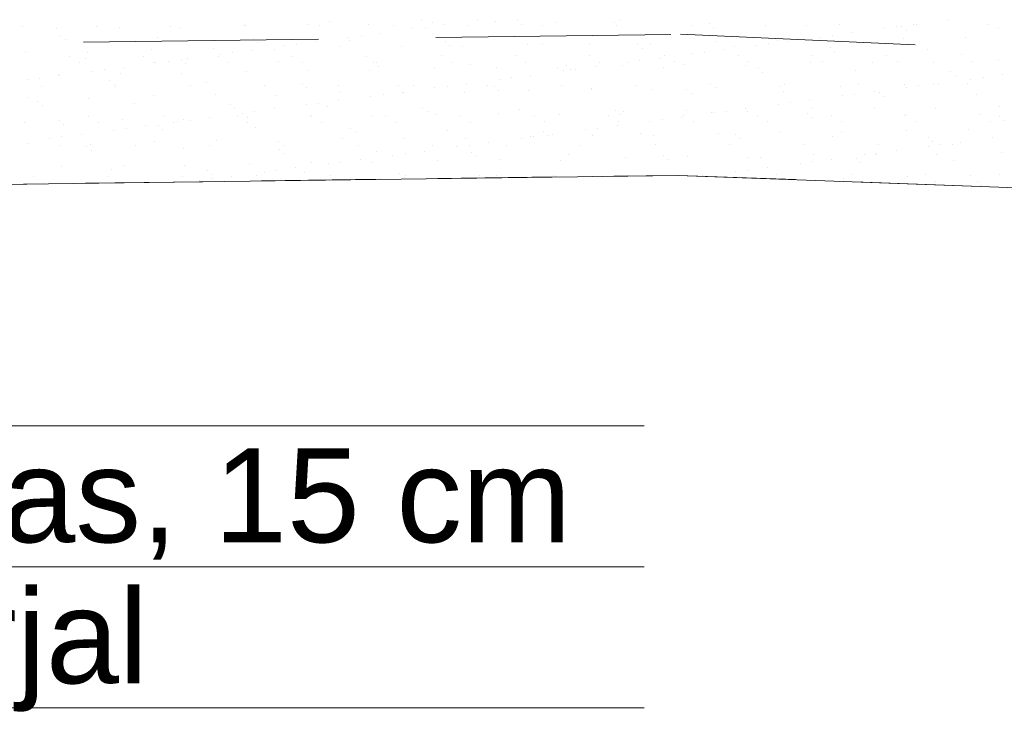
# Model space of a CAD drawing. Header units: metres. Extents: x 561538 to 562530, y 6580867 to 6581188.
# Tile 32 of 78: x 562507.83 to 562509.93, y 6580869.03 to 6580870.51. Entities that reach past the tile are written whole.
import ezdxf

# ---------------------------------------------------------------- set-up
doc = ezdxf.new("R2010")
doc.units = ezdxf.units.M
doc.linetypes.add('DASHED', pattern=[0.75, 0.5, -0.25])
doc.layers.add('KLM_lõige', color=7, linetype='Continuous', lineweight=9)
doc.layers.add('KLM_nähtavus', color=5, linetype='Continuous', lineweight=9)
doc.styles.add('SWISL_Kprojekt', font='swissl.ttf')

msp = doc.modelspace()

# ---------------------------------------------------------------- linework, layer by layer
at = {"layer": 'KLM_lõige'}
for p, q in [((562508.49, 6580870.505), (562508.49, 6580870.505)), ((562508.6869, 6580870.5091), (562508.6869, 6580870.5091)), ((562508.7103, 6580870.5033), (562508.7103, 6580870.5033)), ((562508.8049, 6580870.5077), (562508.8049, 6580870.5077)), ((562508.8433, 6580870.505), (562508.8433, 6580870.505)), ((562508.8902, 6580870.5073), (562508.8902, 6580870.5073)), ((562508.9732, 6580870.5044), (562508.9732, 6580870.5044)), ((562509.0965, 6580870.5028), (562509.0965, 6580870.5028)), ((562509.1104, 6580870.5093), (562509.1104, 6580870.5093)), ((562509.2998, 6580870.5011), (562509.2998, 6580870.5011)), ((562509.8089, 6580870.5084), (562509.8089, 6580870.5084)), ((562507.8364, 6580870.495), (562507.8364, 6580870.495)), ((562507.91, 6580870.4912), (562507.91, 6580870.4912)), ((562507.9946, 6580870.4953), (562507.9946, 6580870.4953)), ((562508.043, 6580870.4929), (562508.043, 6580870.4929)), ((562508.1528, 6580870.4956), (562508.1528, 6580870.4956)), ((562508.173, 6580870.4923), (562508.173, 6580870.4923)), ((562508.3102, 6580870.4973), (562508.3102, 6580870.4973)), ((562508.311, 6580870.4959), (562508.311, 6580870.4959)), ((562508.4431, 6580870.499), (562508.4431, 6580870.499)), ((562508.4692, 6580870.4962), (562508.4692, 6580870.4962)), ((562508.5731, 6580870.4983), (562508.5731, 6580870.4983)), ((562508.5991, 6580870.4806), (562508.5991, 6580870.4806)), ((562508.6274, 6580870.4964), (562508.6274, 6580870.4964)), ((562508.6681, 6580870.4897), (562508.6681, 6580870.4897)), ((562508.6946, 6580870.4932), (562508.6946, 6580870.4932)), ((562508.7359, 6580870.4986), (562508.7359, 6580870.4986)), ((562508.7856, 6580870.4967), (562508.7856, 6580870.4967)), ((562508.8996, 6580870.4987), (562508.8996, 6580870.4987)), ((562508.9438, 6580870.497), (562508.9438, 6580870.497)), ((562509.102, 6580870.4973), (562509.102, 6580870.4973)), ((562509.2602, 6580870.4976), (562509.2602, 6580870.4976)), ((562509.3091, 6580870.4925), (562509.3091, 6580870.4925)), ((562509.4184, 6580870.4979), (562509.4184, 6580870.4979)), ((562509.506, 6580870.4966), (562509.506, 6580870.4966)), ((562509.5766, 6580870.4982), (562509.5766, 6580870.4982)), ((562509.6032, 6580870.4813), (562509.6032, 6580870.4813)), ((562509.6722, 6580870.4904), (562509.6722, 6580870.4904)), ((562509.6986, 6580870.4939), (562509.6986, 6580870.4939)), ((562509.7093, 6580870.4948), (562509.7093, 6580870.4948)), ((562509.7187, 6580870.4863), (562509.7187, 6580870.4863)), ((562509.7348, 6580870.4985), (562509.7348, 6580870.4985)), ((562509.7399, 6580870.4993), (562509.7399, 6580870.4993)), ((562509.893, 6580870.4987), (562509.893, 6580870.4987)), ((562509.9156, 6580870.4904), (562509.9156, 6580870.4904)), ((562507.9184, 6580870.4752), (562507.9184, 6580870.4752)), ((562507.9278, 6580870.4666), (562507.9278, 6580870.4666)), ((562508.1247, 6580870.4707), (562508.1247, 6580870.4707)), ((562508.328, 6580870.469), (562508.328, 6580870.469)), ((562508.3373, 6580870.4604), (562508.3373, 6580870.4604)), ((562508.4624, 6580870.4626), (562508.4624, 6580870.4626)), ((562508.5314, 6580870.4717), (562508.5314, 6580870.4717)), ((562508.5342, 6580870.4645), (562508.5342, 6580870.4645)), ((562508.5578, 6580870.4752), (562508.5578, 6580870.4752)), ((562508.7375, 6580870.4627), (562508.7375, 6580870.4627)), ((562508.9438, 6580870.4582), (562508.9438, 6580870.4582)), ((562509.0449, 6580870.459), (562509.0449, 6580870.459)), ((562509.1749, 6580870.4584), (562509.1749, 6580870.4584)), ((562509.3121, 6580870.4634), (562509.3121, 6580870.4634)), ((562509.4251, 6580870.4579), (562509.4251, 6580870.4579)), ((562509.4451, 6580870.4651), (562509.4451, 6580870.4651)), ((562509.4664, 6580870.4633), (562509.4664, 6580870.4633)), ((562509.5354, 6580870.4724), (562509.5354, 6580870.4724)), ((562509.5619, 6580870.4759), (562509.5619, 6580870.4759)), ((562509.575, 6580870.4644), (562509.575, 6580870.4644)), ((562509.7122, 6580870.4694), (562509.7122, 6580870.4694)), ((562509.8452, 6580870.4711), (562509.8452, 6580870.4711)), ((562507.8445, 6580870.441), (562507.8445, 6580870.441)), ((562507.9745, 6580870.4404), (562507.9745, 6580870.4404)), ((562508.1117, 6580870.4453), (562508.1117, 6580870.4453)), ((562508.2447, 6580870.447), (562508.2447, 6580870.447)), ((562508.2844, 6580870.4392), (562508.2844, 6580870.4392)), ((562508.3257, 6580870.4446), (562508.3257, 6580870.4446)), ((562508.3746, 6580870.4464), (562508.3746, 6580870.4464)), ((562508.3947, 6580870.4537), (562508.3947, 6580870.4537)), ((562508.4211, 6580870.4572), (562508.4211, 6580870.4572)), ((562508.5118, 6580870.4513), (562508.5118, 6580870.4513)), ((562508.6448, 6580870.453), (562508.6448, 6580870.453)), ((562508.7469, 6580870.4542), (562508.7469, 6580870.4542)), ((562508.7747, 6580870.4524), (562508.7747, 6580870.4524)), ((562508.912, 6580870.4573), (562508.912, 6580870.4573)), ((562509.1471, 6580870.4565), (562509.1471, 6580870.4565)), ((562509.1564, 6580870.4479), (562509.1564, 6580870.4479)), ((562509.2884, 6580870.4399), (562509.2884, 6580870.4399)), ((562509.3297, 6580870.4453), (562509.3297, 6580870.4453)), ((562509.3533, 6580870.452), (562509.3533, 6580870.452)), ((562509.3987, 6580870.4544), (562509.3987, 6580870.4544)), ((562509.5566, 6580870.4503), (562509.5566, 6580870.4503)), ((562509.566, 6580870.4417), (562509.566, 6580870.4417)), ((562509.7629, 6580870.4458), (562509.7629, 6580870.4458)), ((562507.9371, 6580870.4309), (562507.9371, 6580870.4309)), ((562507.9585, 6580870.4172), (562507.9585, 6580870.4172)), ((562507.972, 6580870.4261), (562507.972, 6580870.4261)), ((562508.0953, 6580870.4311), (562508.0953, 6580870.4311)), ((562508.1167, 6580870.4175), (562508.1167, 6580870.4175)), ((562508.1212, 6580870.4177), (562508.1212, 6580870.4177)), ((562508.1476, 6580870.4212), (562508.1476, 6580870.4212)), ((562508.1753, 6580870.4244), (562508.1753, 6580870.4244)), ((562508.1846, 6580870.4158), (562508.1846, 6580870.4158)), ((562508.1889, 6580870.4266), (562508.1889, 6580870.4266)), ((562508.2535, 6580870.4314), (562508.2535, 6580870.4314)), ((562508.2579, 6580870.4357), (562508.2579, 6580870.4357)), ((562508.2749, 6580870.4178), (562508.2749, 6580870.4178)), ((562508.3815, 6580870.4199), (562508.3815, 6580870.4199)), ((562508.4117, 6580870.4317), (562508.4117, 6580870.4317)), ((562508.4331, 6580870.4181), (562508.4331, 6580870.4181)), ((562508.5699, 6580870.432), (562508.5699, 6580870.432)), ((562508.5848, 6580870.4181), (562508.5848, 6580870.4181)), ((562508.5913, 6580870.4184), (562508.5913, 6580870.4184)), ((562508.7281, 6580870.4323), (562508.7281, 6580870.4323)), ((562508.7495, 6580870.4186), (562508.7495, 6580870.4186)), ((562508.8863, 6580870.4326), (562508.8863, 6580870.4326)), ((562508.9077, 6580870.4189), (562508.9077, 6580870.4189)), ((562509.0445, 6580870.4329), (562509.0445, 6580870.4329)), ((562509.0659, 6580870.4192), (562509.0659, 6580870.4192)), ((562509.1252, 6580870.4184), (562509.1252, 6580870.4184)), ((562509.1516, 6580870.4219), (562509.1516, 6580870.4219)), ((562509.1929, 6580870.4273), (562509.1929, 6580870.4273)), ((562509.2027, 6580870.4332), (562509.2027, 6580870.4332)), ((562509.2241, 6580870.4195), (562509.2241, 6580870.4195)), ((562509.2619, 6580870.4364), (562509.2619, 6580870.4364)), ((562509.3609, 6580870.4334), (562509.3609, 6580870.4334)), ((562509.3823, 6580870.4198), (562509.3823, 6580870.4198)), ((562509.5137, 6580870.4174), (562509.5137, 6580870.4174)), ((562509.5191, 6580870.4337), (562509.5191, 6580870.4337)), ((562509.5405, 6580870.4201), (562509.5405, 6580870.4201)), ((562509.6467, 6580870.4191), (562509.6467, 6580870.4191)), ((562509.6773, 6580870.434), (562509.6773, 6580870.434)), ((562509.6987, 6580870.4204), (562509.6987, 6580870.4204)), ((562509.7767, 6580870.4185), (562509.7767, 6580870.4185)), ((562509.8355, 6580870.4343), (562509.8355, 6580870.4343)), ((562509.8569, 6580870.4207), (562509.8569, 6580870.4207)), ((562509.9139, 6580870.4234), (562509.9139, 6580870.4234)), ((562507.9844, 6580870.3997), (562507.9844, 6580870.3997)), ((562508.0109, 6580870.4032), (562508.0109, 6580870.4032)), ((562508.0462, 6580870.3951), (562508.0462, 6580870.3951)), ((562508.0522, 6580870.4086), (562508.0522, 6580870.4086)), ((562508.3134, 6580870.3994), (562508.3134, 6580870.3994)), ((562508.4463, 6580870.4011), (562508.4463, 6580870.4011)), ((562508.5763, 6580870.4005), (562508.5763, 6580870.4005)), ((562508.5942, 6580870.4096), (562508.5942, 6580870.4096)), ((562508.7135, 6580870.4054), (562508.7135, 6580870.4054)), ((562508.7911, 6580870.4137), (562508.7911, 6580870.4137)), ((562508.8465, 6580870.4071), (562508.8465, 6580870.4071)), ((562508.9764, 6580870.4065), (562508.9764, 6580870.4065)), ((562508.9885, 6580870.4004), (562508.9885, 6580870.4004)), ((562508.9943, 6580870.4119), (562508.9943, 6580870.4119)), ((562509.0037, 6580870.4033), (562509.0037, 6580870.4033)), ((562509.0149, 6580870.4039), (562509.0149, 6580870.4039)), ((562509.0562, 6580870.4093), (562509.0562, 6580870.4093)), ((562509.1136, 6580870.4114), (562509.1136, 6580870.4114)), ((562509.2006, 6580870.4074), (562509.2006, 6580870.4074)), ((562509.2466, 6580870.4131), (562509.2466, 6580870.4131)), ((562509.3765, 6580870.4125), (562509.3765, 6580870.4125)), ((562509.4039, 6580870.4057), (562509.4039, 6580870.4057)), ((562509.4132, 6580870.3971), (562509.4132, 6580870.3971)), ((562509.6102, 6580870.4012), (562509.6102, 6580870.4012)), ((562509.8134, 6580870.3994), (562509.8134, 6580870.3994)), ((562507.8477, 6580870.3817), (562507.8477, 6580870.3817)), ((562507.8741, 6580870.3852), (562507.8741, 6580870.3852)), ((562507.9132, 6580870.3934), (562507.9132, 6580870.3934)), ((562507.9154, 6580870.3906), (562507.9154, 6580870.3906)), ((562508.0225, 6580870.3798), (562508.0225, 6580870.3798)), ((562508.1762, 6580870.3944), (562508.1762, 6580870.3944)), ((562508.2288, 6580870.3753), (562508.2288, 6580870.3753)), ((562508.8517, 6580870.3824), (562508.8517, 6580870.3824)), ((562508.8782, 6580870.3858), (562508.8782, 6580870.3858)), ((562508.9195, 6580870.3913), (562508.9195, 6580870.3913)), ((562509.7867, 6580870.3739), (562509.7867, 6580870.3739)), ((562509.8228, 6580870.3909), (562509.8228, 6580870.3909)), ((562509.8557, 6580870.383), (562509.8557, 6580870.383)), ((562509.8822, 6580870.3865), (562509.8822, 6580870.3865)), ((562509.9235, 6580870.3919), (562509.9235, 6580870.3919)), ((562507.8774, 6580870.3678), (562507.8774, 6580870.3678)), ((562508.0319, 6580870.3712), (562508.0319, 6580870.3712)), ((562508.0356, 6580870.3681), (562508.0356, 6580870.3681)), ((562508.1938, 6580870.3684), (562508.1938, 6580870.3684)), ((562508.352, 6580870.3687), (562508.352, 6580870.3687)), ((562508.4321, 6580870.3736), (562508.4321, 6580870.3736)), ((562508.4415, 6580870.365), (562508.4415, 6580870.365)), ((562508.5102, 6580870.3689), (562508.5102, 6580870.3689)), ((562508.515, 6580870.3534), (562508.515, 6580870.3534)), ((562508.6384, 6580870.3691), (562508.6384, 6580870.3691)), ((562508.646, 6580870.3553), (562508.646, 6580870.3553)), ((562508.648, 6580870.3551), (562508.648, 6580870.3551)), ((562508.6684, 6580870.3692), (562508.6684, 6580870.3692)), ((562508.715, 6580870.3644), (562508.715, 6580870.3644)), ((562508.7414, 6580870.3678), (562508.7414, 6580870.3678)), ((562508.7779, 6580870.3545), (562508.7779, 6580870.3545)), ((562508.7827, 6580870.3733), (562508.7827, 6580870.3733)), ((562508.8266, 6580870.3695), (562508.8266, 6580870.3695)), ((562508.8416, 6580870.3673), (562508.8416, 6580870.3673)), ((562508.851, 6580870.3587), (562508.851, 6580870.3587)), ((562508.9152, 6580870.3595), (562508.9152, 6580870.3595)), ((562508.9848, 6580870.3698), (562508.9848, 6580870.3698)), ((562509.0479, 6580870.3628), (562509.0479, 6580870.3628)), ((562509.0481, 6580870.3612), (562509.0481, 6580870.3612)), ((562509.143, 6580870.3701), (562509.143, 6580870.3701)), ((562509.1781, 6580870.3605), (562509.1781, 6580870.3605)), ((562509.2512, 6580870.3611), (562509.2512, 6580870.3611)), ((562509.3012, 6580870.3704), (562509.3012, 6580870.3704)), ((562509.3153, 6580870.3655), (562509.3153, 6580870.3655)), ((562509.4483, 6580870.3672), (562509.4483, 6580870.3672)), ((562509.4574, 6580870.3566), (562509.4574, 6580870.3566)), ((562509.4594, 6580870.3707), (562509.4594, 6580870.3707)), ((562509.5782, 6580870.3666), (562509.5782, 6580870.3666)), ((562509.6176, 6580870.371), (562509.6176, 6580870.371)), ((562509.65, 6580870.3559), (562509.65, 6580870.3559)), ((562509.6607, 6580870.3548), (562509.6607, 6580870.3548)), ((562509.7154, 6580870.3715), (562509.7154, 6580870.3715)), ((562509.719, 6580870.365), (562509.719, 6580870.365)), ((562509.7454, 6580870.3685), (562509.7454, 6580870.3685)), ((562509.7758, 6580870.3712), (562509.7758, 6580870.3712)), ((562509.8484, 6580870.3732), (562509.8484, 6580870.3732)), ((562507.8477, 6580870.3431), (562507.8477, 6580870.3431)), ((562507.8698, 6580870.3352), (562507.8698, 6580870.3352)), ((562507.9777, 6580870.3425), (562507.9777, 6580870.3425)), ((562508.1149, 6580870.3474), (562508.1149, 6580870.3474)), ((562508.2479, 6580870.3491), (562508.2479, 6580870.3491)), ((562508.3778, 6580870.3485), (562508.3778, 6580870.3485)), ((562508.4679, 6580870.3318), (562508.4679, 6580870.3318)), ((562508.5092, 6580870.3373), (562508.5092, 6580870.3373)), ((562508.5782, 6580870.3464), (562508.5782, 6580870.3464)), ((562508.6047, 6580870.3498), (562508.6047, 6580870.3498)), ((562509.2605, 6580870.3525), (562509.2605, 6580870.3525)), ((562509.472, 6580870.3325), (562509.472, 6580870.3325)), ((562509.5133, 6580870.3379), (562509.5133, 6580870.3379)), ((562509.5823, 6580870.347), (562509.5823, 6580870.347)), ((562509.6087, 6580870.3505), (562509.6087, 6580870.3505)), ((562509.6701, 6580870.3463), (562509.6701, 6580870.3463)), ((562509.867, 6580870.3504), (562509.867, 6580870.3504)), ((562507.8792, 6580870.3266), (562507.8792, 6580870.3266)), ((562508.0761, 6580870.3307), (562508.0761, 6580870.3307)), ((562508.2794, 6580870.329), (562508.2794, 6580870.329)), ((562508.2887, 6580870.3204), (562508.2887, 6580870.3204)), ((562508.3312, 6580870.3138), (562508.3312, 6580870.3138)), ((562508.3725, 6580870.3193), (562508.3725, 6580870.3193)), ((562508.4415, 6580870.3284), (562508.4415, 6580870.3284)), ((562508.4856, 6580870.3245), (562508.4856, 6580870.3245)), ((562508.6889, 6580870.3227), (562508.6889, 6580870.3227)), ((562508.6983, 6580870.3142), (562508.6983, 6580870.3142)), ((562508.8952, 6580870.3182), (562508.8952, 6580870.3182)), ((562509.0985, 6580870.3165), (562509.0985, 6580870.3165)), ((562509.1168, 6580870.3135), (562509.1168, 6580870.3135)), ((562509.2498, 6580870.3152), (562509.2498, 6580870.3152)), ((562509.3047, 6580870.312), (562509.3047, 6580870.312)), ((562509.3088, 6580870.311), (562509.3088, 6580870.311)), ((562509.3352, 6580870.3145), (562509.3352, 6580870.3145)), ((562509.3765, 6580870.3199), (562509.3765, 6580870.3199)), ((562509.3797, 6580870.3146), (562509.3797, 6580870.3146)), ((562509.4455, 6580870.329), (562509.4455, 6580870.329)), ((562509.517, 6580870.3195), (562509.517, 6580870.3195)), ((562509.6499, 6580870.3212), (562509.6499, 6580870.3212)), ((562509.7799, 6580870.3206), (562509.7799, 6580870.3206)), ((562509.9171, 6580870.3256), (562509.9171, 6580870.3256)), ((562507.9164, 6580870.2955), (562507.9164, 6580870.2955)), ((562507.9781, 6580870.3037), (562507.9781, 6580870.3037)), ((562507.9995, 6580870.29), (562507.9995, 6580870.29)), ((562508.0494, 6580870.2972), (562508.0494, 6580870.2972)), ((562508.1363, 6580870.3039), (562508.1363, 6580870.3039)), ((562508.1577, 6580870.2903), (562508.1577, 6580870.2903)), ((562508.168, 6580870.2924), (562508.168, 6580870.2924)), ((562508.1794, 6580870.2966), (562508.1794, 6580870.2966)), ((562508.1944, 6580870.2958), (562508.1944, 6580870.2958)), ((562508.2357, 6580870.3013), (562508.2357, 6580870.3013)), ((562508.2945, 6580870.3042), (562508.2945, 6580870.3042)), ((562508.3047, 6580870.3104), (562508.3047, 6580870.3104)), ((562508.3159, 6580870.2906), (562508.3159, 6580870.2906)), ((562508.3166, 6580870.3015), (562508.3166, 6580870.3015)), ((562508.4495, 6580870.3032), (562508.4495, 6580870.3032)), ((562508.4527, 6580870.3045), (562508.4527, 6580870.3045)), ((562508.4741, 6580870.2909), (562508.4741, 6580870.2909)), ((562508.5795, 6580870.3026), (562508.5795, 6580870.3026)), ((562508.6109, 6580870.3048), (562508.6109, 6580870.3048)), ((562508.6323, 6580870.2912), (562508.6323, 6580870.2912)), ((562508.7167, 6580870.3075), (562508.7167, 6580870.3075)), ((562508.7691, 6580870.3051), (562508.7691, 6580870.3051)), ((562508.7905, 6580870.2914), (562508.7905, 6580870.2914)), ((562508.8497, 6580870.3092), (562508.8497, 6580870.3092)), ((562508.9273, 6580870.3054), (562508.9273, 6580870.3054)), ((562508.9487, 6580870.2917), (562508.9487, 6580870.2917)), ((562508.9796, 6580870.3086), (562508.9796, 6580870.3086)), ((562509.0855, 6580870.3057), (562509.0855, 6580870.3057)), ((562509.1069, 6580870.292), (562509.1069, 6580870.292)), ((562509.1078, 6580870.3079), (562509.1078, 6580870.3079)), ((562509.172, 6580870.293), (562509.172, 6580870.293)), ((562509.1985, 6580870.2965), (562509.1985, 6580870.2965)), ((562509.2398, 6580870.3019), (562509.2398, 6580870.3019)), ((562509.2437, 6580870.306), (562509.2437, 6580870.306)), ((562509.2651, 6580870.2923), (562509.2651, 6580870.2923)), ((562509.4019, 6580870.3062), (562509.4019, 6580870.3062)), ((562509.4233, 6580870.2926), (562509.4233, 6580870.2926)), ((562509.508, 6580870.3103), (562509.508, 6580870.3103)), ((562509.5174, 6580870.3017), (562509.5174, 6580870.3017)), ((562509.5601, 6580870.3065), (562509.5601, 6580870.3065)), ((562509.5815, 6580870.2929), (562509.5815, 6580870.2929)), ((562509.7143, 6580870.3058), (562509.7143, 6580870.3058)), ((562509.7183, 6580870.3068), (562509.7183, 6580870.3068)), ((562509.7397, 6580870.2932), (562509.7397, 6580870.2932)), ((562509.8765, 6580870.3071), (562509.8765, 6580870.3071)), ((562509.8979, 6580870.2935), (562509.8979, 6580870.2935)), ((562509.9176, 6580870.304), (562509.9176, 6580870.304)), ((562509.9269, 6580870.2954), (562509.9269, 6580870.2954)), ((562507.8413, 6580870.2897), (562507.8413, 6580870.2897)), ((562507.9234, 6580870.2861), (562507.9234, 6580870.2861)), ((562508.0313, 6580870.2744), (562508.0313, 6580870.2744)), ((562508.0577, 6580870.2778), (562508.0577, 6580870.2778)), ((562508.099, 6580870.2833), (562508.099, 6580870.2833)), ((562508.1267, 6580870.2844), (562508.1267, 6580870.2844)), ((562508.136, 6580870.2758), (562508.136, 6580870.2758)), ((562508.3329, 6580870.2799), (562508.3329, 6580870.2799)), ((562508.5362, 6580870.2782), (562508.5362, 6580870.2782)), ((562508.5456, 6580870.2696), (562508.5456, 6580870.2696)), ((562508.7425, 6580870.2737), (562508.7425, 6580870.2737)), ((562508.9458, 6580870.2719), (562508.9458, 6580870.2719)), ((562509.0353, 6580870.275), (562509.0353, 6580870.275)), ((562509.0617, 6580870.2785), (562509.0617, 6580870.2785)), ((562509.103, 6580870.2839), (562509.103, 6580870.2839)), ((562509.4515, 6580870.2693), (562509.4515, 6580870.2693)), ((562509.7186, 6580870.2736), (562509.7186, 6580870.2736)), ((562509.8516, 6580870.2753), (562509.8516, 6580870.2753)), ((562507.8945, 6580870.2564), (562507.8945, 6580870.2564)), ((562507.921, 6580870.2598), (562507.921, 6580870.2598)), ((562507.9623, 6580870.2653), (562507.9623, 6580870.2653)), ((562508.1181, 6580870.2495), (562508.1181, 6580870.2495)), ((562508.2511, 6580870.2512), (562508.2511, 6580870.2512)), ((562508.381, 6580870.2506), (562508.381, 6580870.2506)), ((562508.5182, 6580870.2556), (562508.5182, 6580870.2556)), ((562508.6512, 6580870.2573), (562508.6512, 6580870.2573)), ((562508.7811, 6580870.2566), (562508.7811, 6580870.2566)), ((562508.8986, 6580870.257), (562508.8986, 6580870.257)), ((562508.9184, 6580870.2616), (562508.9184, 6580870.2616)), ((562508.925, 6580870.2605), (562508.925, 6580870.2605)), ((562508.9551, 6580870.2633), (562508.9551, 6580870.2633)), ((562508.9663, 6580870.2659), (562508.9663, 6580870.2659)), ((562509.0513, 6580870.2633), (562509.0513, 6580870.2633)), ((562509.152, 6580870.2674), (562509.152, 6580870.2674)), ((562509.1813, 6580870.2627), (562509.1813, 6580870.2627)), ((562509.3185, 6580870.2676), (562509.3185, 6580870.2676)), ((562509.3553, 6580870.2657), (562509.3553, 6580870.2657)), ((562509.3647, 6580870.2571), (562509.3647, 6580870.2571)), ((562509.5616, 6580870.2612), (562509.5616, 6580870.2612)), ((562509.5814, 6580870.2687), (562509.5814, 6580870.2687)), ((562509.7648, 6580870.2594), (562509.7648, 6580870.2594)), ((562509.7742, 6580870.2509), (562509.7742, 6580870.2509)), ((562509.8336, 6580870.2486), (562509.8336, 6580870.2486)), ((562509.9026, 6580870.2577), (562509.9026, 6580870.2577)), ((562507.8509, 6580870.2452), (562507.8509, 6580870.2452)), ((562507.9185, 6580870.2406), (562507.9185, 6580870.2406)), ((562507.974, 6580870.2398), (562507.974, 6580870.2398)), ((562507.9809, 6580870.2446), (562507.9809, 6580870.2446)), ((562507.9833, 6580870.2312), (562507.9833, 6580870.2312)), ((562508.0767, 6580870.2409), (562508.0767, 6580870.2409)), ((562508.1802, 6580870.2353), (562508.1802, 6580870.2353)), ((562508.2349, 6580870.2412), (562508.2349, 6580870.2412)), ((562508.3835, 6580870.2336), (562508.3835, 6580870.2336)), ((562508.3931, 6580870.2414), (562508.3931, 6580870.2414)), ((562508.5513, 6580870.2417), (562508.5513, 6580870.2417)), ((562508.5898, 6580870.2291), (562508.5898, 6580870.2291)), ((562508.6928, 6580870.2299), (562508.6928, 6580870.2299)), ((562508.7095, 6580870.242), (562508.7095, 6580870.242)), ((562508.7618, 6580870.239), (562508.7618, 6580870.239)), ((562508.7883, 6580870.2425), (562508.7883, 6580870.2425)), ((562508.793, 6580870.2273), (562508.793, 6580870.2273)), ((562508.8296, 6580870.2479), (562508.8296, 6580870.2479)), ((562508.8677, 6580870.2423), (562508.8677, 6580870.2423)), ((562509.0259, 6580870.2426), (562509.0259, 6580870.2426)), ((562509.1841, 6580870.2429), (562509.1841, 6580870.2429)), ((562509.3423, 6580870.2432), (562509.3423, 6580870.2432)), ((562509.5004, 6580870.2435), (562509.5004, 6580870.2435)), ((562509.6586, 6580870.2437), (562509.6586, 6580870.2437)), ((562509.6968, 6580870.2306), (562509.6968, 6580870.2306)), ((562509.7658, 6580870.2397), (562509.7658, 6580870.2397)), ((562509.7923, 6580870.2431), (562509.7923, 6580870.2431)), ((562509.8168, 6580870.244), (562509.8168, 6580870.244)), ((562509.9203, 6580870.2277), (562509.9203, 6580870.2277)), ((562508.3929, 6580870.225), (562508.3929, 6580870.225)), ((562508.5148, 6580870.2065), (562508.5148, 6580870.2065)), ((562508.5561, 6580870.2119), (562508.5561, 6580870.2119)), ((562508.6251, 6580870.221), (562508.6251, 6580870.221)), ((562508.6515, 6580870.2245), (562508.6515, 6580870.2245)), ((562508.7199, 6580870.2096), (562508.7199, 6580870.2096)), ((562508.8024, 6580870.2187), (562508.8024, 6580870.2187)), ((562508.8529, 6580870.2113), (562508.8529, 6580870.2113)), ((562508.9828, 6580870.2107), (562508.9828, 6580870.2107)), ((562508.9993, 6580870.2228), (562508.9993, 6580870.2228)), ((562509.12, 6580870.2156), (562509.12, 6580870.2156)), ((562509.2026, 6580870.2211), (562509.2026, 6580870.2211)), ((562509.2119, 6580870.2125), (562509.2119, 6580870.2125)), ((562509.253, 6580870.2173), (562509.253, 6580870.2173)), ((562509.3829, 6580870.2167), (562509.3829, 6580870.2167)), ((562509.4089, 6580870.2166), (562509.4089, 6580870.2166)), ((562509.5188, 6580870.2071), (562509.5188, 6580870.2071)), ((562509.5202, 6580870.2217), (562509.5202, 6580870.2217)), ((562509.5601, 6580870.2126), (562509.5601, 6580870.2126)), ((562509.6121, 6580870.2149), (562509.6121, 6580870.2149)), ((562509.6215, 6580870.2063), (562509.6215, 6580870.2063)), ((562509.6291, 6580870.2217), (562509.6291, 6580870.2217)), ((562509.6531, 6580870.2234), (562509.6531, 6580870.2234)), ((562509.6555, 6580870.2251), (562509.6555, 6580870.2251)), ((562509.7831, 6580870.2227), (562509.7831, 6580870.2227)), ((562509.8184, 6580870.2104), (562509.8184, 6580870.2104)), ((562507.9196, 6580870.1976), (562507.9196, 6580870.1976)), ((562508.0275, 6580870.1907), (562508.0275, 6580870.1907)), ((562508.0526, 6580870.1993), (562508.0526, 6580870.1993)), ((562508.1826, 6580870.1987), (562508.1826, 6580870.1987)), ((562508.2308, 6580870.189), (562508.2308, 6580870.189)), ((562508.3198, 6580870.2036), (562508.3198, 6580870.2036)), ((562508.378, 6580870.1885), (562508.378, 6580870.1885)), ((562508.4193, 6580870.1939), (562508.4193, 6580870.1939)), ((562508.4527, 6580870.2053), (562508.4527, 6580870.2053)), ((562508.4883, 6580870.203), (562508.4883, 6580870.203)), ((562508.5827, 6580870.2047), (562508.5827, 6580870.2047)), ((562509.3556, 6580870.1856), (562509.3556, 6580870.1856)), ((562509.3821, 6580870.1891), (562509.3821, 6580870.1891)), ((562509.4234, 6580870.1946), (562509.4234, 6580870.1946)), ((562509.4924, 6580870.2037), (562509.4924, 6580870.2037)), ((562501.9717, 6580870.0815), (562509.2329, 6580870.1781)), ((562507.8609, 6580870.1762), (562507.8609, 6580870.1762)), ((562508.0191, 6580870.1764), (562508.0191, 6580870.1764)), ((562508.1773, 6580870.1767), (562508.1773, 6580870.1767)), ((562508.2148, 6580870.167), (562508.2148, 6580870.167)), ((562508.2401, 6580870.1804), (562508.2401, 6580870.1804)), ((562508.2413, 6580870.1705), (562508.2413, 6580870.1705)), ((562508.2826, 6580870.1759), (562508.2826, 6580870.1759)), ((562508.3355, 6580870.177), (562508.3355, 6580870.177)), ((562508.3516, 6580870.185), (562508.3516, 6580870.185)), ((562508.4371, 6580870.1845), (562508.4371, 6580870.1845)), ((562508.4937, 6580870.1773), (562508.4937, 6580870.1773)), ((562508.6403, 6580870.1827), (562508.6403, 6580870.1827)), ((562508.6497, 6580870.1742), (562508.6497, 6580870.1742)), ((562508.6519, 6580870.1776), (562508.6519, 6580870.1776)), ((562508.8101, 6580870.1779), (562508.8101, 6580870.1779)), ((562508.8466, 6580870.1783), (562508.8466, 6580870.1783)), ((562508.9683, 6580870.1782), (562508.9683, 6580870.1782)), ((562509.0499, 6580870.1765), (562509.0499, 6580870.1765)), ((562509.1265, 6580870.1785), (562509.1265, 6580870.1785)), ((562509.2329, 6580870.1781), (562517.6135, 6580869.8719)), ((562509.2847, 6580870.1787), (562509.2847, 6580870.1787)), ((562509.2866, 6580870.1766), (562509.2866, 6580870.1766)), ((562509.4429, 6580870.179), (562509.4429, 6580870.179)), ((562509.4547, 6580870.1714), (562509.4547, 6580870.1714)), ((562509.4594, 6580870.1703), (562509.4594, 6580870.1703)), ((562509.5846, 6580870.1708), (562509.5846, 6580870.1708)), ((562509.6011, 6580870.1793), (562509.6011, 6580870.1793)), ((562509.6226, 6580870.1657), (562509.6226, 6580870.1657)), ((562509.6657, 6580870.1658), (562509.6657, 6580870.1658)), ((562509.7218, 6580870.1757), (562509.7218, 6580870.1757)), ((562509.7593, 6580870.1796), (562509.7593, 6580870.1796)), ((562509.7808, 6580870.166), (562509.7808, 6580870.166)), ((562509.8548, 6580870.1774), (562509.8548, 6580870.1774)), ((562509.9175, 6580870.1799), (562509.9175, 6580870.1799)), ((562507.8824, 6580870.1625), (562507.8824, 6580870.1625)), ((562508.0406, 6580870.1628), (562508.0406, 6580870.1628)), ((562509.869, 6580870.164), (562509.869, 6580870.164)), ((562509.8783, 6580870.1555), (562509.8783, 6580870.1555))]:
    msp.add_line(p, q, dxfattribs=at)
at = {"layer": 'KLM_lõige', "color": 1, "linetype": 'DASHED', "ltscale": 0.5}
for p, q in [((562501.9717, 6580870.0815), (562509.2329, 6580870.1781)), ((562509.2329, 6580870.1781), (562517.6135, 6580869.8719))]:
    msp.add_line(p, q, dxfattribs=at)
at = {"layer": 'KLM_lõige', "linetype": 'Continuous'}
for p, q in [((562509.1604, 6580869.645), (562506.434, 6580869.645)), ((562509.1604, 6580869.345), (562506.434, 6580869.345)), ((562509.1604, 6580869.345), (562506.434, 6580869.345)), ((562509.1604, 6580869.045), (562506.434, 6580869.045))]:
    msp.add_line(p, q, dxfattribs=at)
at = {"layer": 'KLM_nähtavus', "color": 74, "linetype": 'DASHED'}
for p, q in [((562501.9677, 6580870.3814), (562509.2377, 6580870.4782)), ((562509.2377, 6580870.4782), (562514.2477, 6580870.2514))]:
    msp.add_line(p, q, dxfattribs=at)

# ---------------------------------------------------------------- texts
at = {"layer": 'KLM_lõige', "linetype": 'Continuous', "style": 'SWISL_Kprojekt'}
for s, p in [('Kasvupinnas, 15 cm', (562506.4897, 6580869.3973, 2)), ('Täitematerjal', (562506.4897, 6580869.0973, 2))]:
    msp.add_text(s, height=0.2, dxfattribs=at).set_placement(p)

doc.saveas('drawing.dxf')
